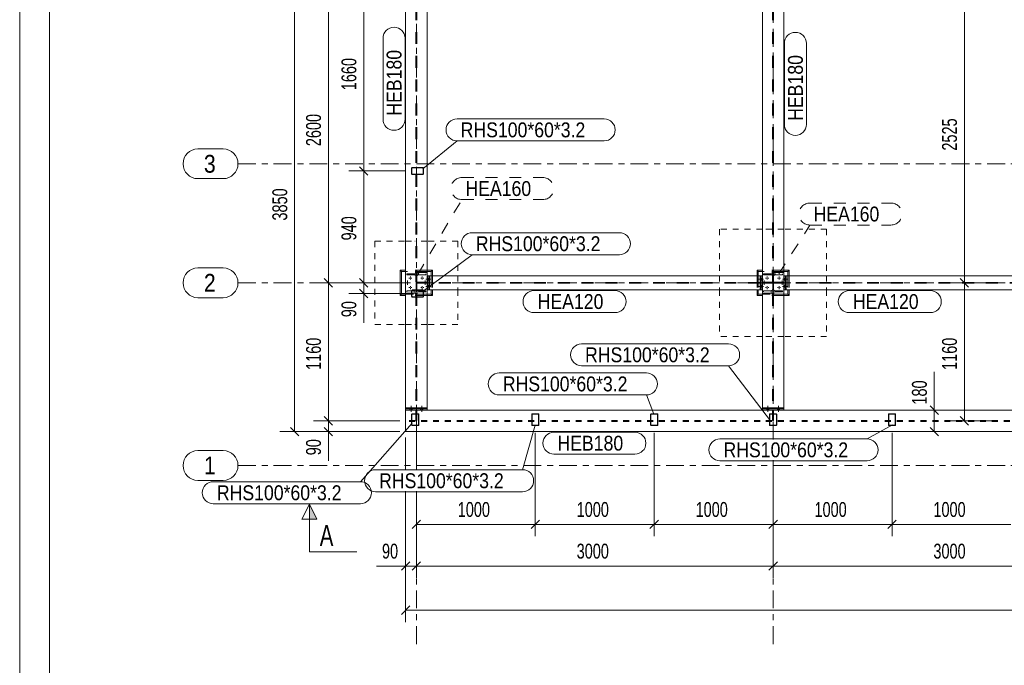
# Model space of a CAD drawing. Header units: millimetres. Extents: x -66 to 775, y -448 to 146.
# Tile 10 of 30: x -66 to 100, y -39 to 69. Entities that reach past the tile are written whole.
import ezdxf

# ---------------------------------------------------------------- set-up
doc = ezdxf.new("R2010")
doc.units = ezdxf.units.MM
for name, pattern in [('XKITLINE00', [0]), ('XKITLINE01', [4, 1, -1, 1, -1]), ('XKITLINE02', [4, 2, -2]), ('XKITLINE03', [6, 3, -1, 1, -1])]:
    doc.linetypes.add(name, pattern=pattern)
for name, color, linetype, lineweight in [('Kóta', 4, 'Continuous', 0), ('List výkresu', 3, 'Continuous', 0), ('Mřížka', 4, 'Continuous', 0), ('Prvek', 2, 'Continuous', 0), ('Značka prvku', 2, 'Continuous', 0), ('Řez', 7, 'Continuous', 0), ('Šroub', 3, 'Continuous', 0)]:
    doc.layers.add(name, color=color, linetype=linetype, lineweight=lineweight)
doc.styles.add('ARIAL', font='arial.ttf')
doc.styles.add('ARIAL_NARROW', font='ARIALN.TTF')

msp = doc.modelspace()

# ---------------------------------------------------------------- hatches: boundary and pattern name
at = {"layer": 'Řez'}
msp.add_hatch(color=6, dxfattribs=at).paths.add_polyline_path([(-16.99, -14.5), (-16.99, -12), (-15.74, -14.5)], flags=17)

# ---------------------------------------------------------------- linework, layer by layer
at = {"layer": 'Kóta', "color": 7, "linetype": 'XKITLINE00', "lineweight": 0}
for p, q in [((-19.47, 0.2), (-19.47, 77.2)), ((-13.8, 25.2), (-13.8, 77.2)), ((-7.85, 44), (-7.85, 77.2)), ((93.16, 25.2), (93.16, 75.7)), ((-0.8, 44), (-10.35, 44)), ((-0.8, 44), (-10.35, 44)), ((-8.56, 44.71), (-7.15, 43.29)), ((-8.56, 44.71), (-7.15, 43.29)), ((-7.85, 25.2), (-7.85, 44)), ((-7, 25.2), (-16.3, 25.2)), ((-7, 25.2), (-16.3, 25.2)), ((-14.51, 25.91), (-13.1, 24.49)), ((-14.51, 25.91), (-13.1, 24.49)), ((-13.8, 2), (-13.8, 25.2)), ((0, 25.2), (-10.35, 25.2)), ((0, 25.2), (-10.35, 25.2)), ((-8.56, 25.91), (-7.15, 24.49)), ((-8.56, 25.91), (-7.15, 24.49)), ((-7.85, 23.4), (-7.85, 25.2)), ((98.3, 25.2), (90.66, 25.2)), ((98.3, 25.2), (90.66, 25.2)), ((92.45, 25.91), (93.87, 24.49)), ((92.45, 25.91), (93.87, 24.49)), ((93.16, 2), (93.16, 25.2)), ((-0.8, 23.4), (-10.35, 23.4)), ((-8.56, 24.11), (-7.15, 22.69)), ((-7.85, 23.4), (-7.85, 18.49)), ((-7.85, 23.4), (-7.85, 18.49)), ((88.1, 3.8), (88.1, 10.23)), ((88.1, 3.8), (88.1, 10.23)), ((97.92, 3.8), (85.6, 3.8)), ((87.39, 4.51), (88.81, 3.09)), ((88.1, 0.2), (88.1, 3.8)), ((-1.8, 2), (-16.3, 2)), ((-1.8, 2), (-16.3, 2)), ((-14.51, 2.71), (-13.1, 1.29)), ((-14.51, 2.71), (-13.1, 1.29)), ((-13.8, 0.2), (-13.8, 2)), ((98.2, 2), (90.66, 2)), ((92.45, 2.71), (93.87, 1.29)), ((-1.8, 0.2), (-21.97, 0.2)), ((-20.17, 0.91), (-18.76, -0.51)), ((-1.8, 0.2), (-16.3, 0.2)), ((-14.51, 0.91), (-13.1, -0.51)), ((-13.8, 0.2), (-13.8, -4.71)), ((-13.8, 0.2), (-13.8, -4.71)), ((1, 1), (1, -6.31)), ((1, 1), (1, -6.31)), ((21, 0), (21, -17.39)), ((21, 0), (21, -17.39)), ((41, 0), (41, -17.39)), ((41, 0), (41, -17.39)), ((61, 1), (61, -1.12)), ((61, 1), (61, -1.12)), ((61, 0), (61, -1.12)), ((61, 0), (61, -1.12)), ((81, 0), (81, -17.39)), ((81, 0), (81, -17.39)), ((97.92, 0.2), (85.6, 0.2)), ((87.39, 0.91), (88.81, -0.51)), ((-0.8, -0.8), (-0.8, -6.31)), ((-0.8, -0.8), (-0.8, -6.31)), ((1, -0.8), (1, -6.31)), ((61, -4.62), (61, -17.39)), ((61, -4.62), (61, -17.39)), ((61, -4.62), (61, -24.39)), ((61, -4.62), (61, -24.39)), ((-0.8, -9.81), (-0.8, -24.39)), ((-0.8, -9.81), (-0.8, -31.8)), ((1, -9.81), (1, -24.39)), ((1, -9.81), (1, -17.39)), ((1, -9.81), (1, -24.39)), ((1.71, -14.68), (0.29, -16.09)), ((21.71, -14.68), (20.29, -16.09)), ((21.71, -14.68), (20.29, -16.09)), ((41.71, -14.68), (40.29, -16.09)), ((41.71, -14.68), (40.29, -16.09)), ((61.71, -14.68), (60.29, -16.09)), ((61.71, -14.68), (60.29, -16.09)), ((81.71, -14.68), (80.29, -16.09)), ((81.71, -14.68), (80.29, -16.09)), ((1, -15.39), (21, -15.39)), ((21, -15.39), (41, -15.39)), ((41, -15.39), (61, -15.39)), ((61, -15.39), (81, -15.39)), ((81, -15.39), (101, -15.39)), ((-0.8, -22.39), (-5.71, -22.39)), ((-0.8, -22.39), (-5.71, -22.39)), ((-0.09, -21.68), (-1.51, -23.09)), ((-0.8, -22.39), (1, -22.39)), ((1.71, -21.68), (0.29, -23.09)), ((1.71, -21.68), (0.29, -23.09)), ((1, -22.39), (61, -22.39)), ((61.71, -21.68), (60.29, -23.09)), ((61.71, -21.68), (60.29, -23.09)), ((61, -22.39), (121, -22.39)), ((-0.09, -29.1), (-1.51, -30.51)), ((-0.8, -29.8), (322.8, -29.8))]:
    msp.add_line(p, q, dxfattribs=at)
at = {"layer": 'Kóta', "color": 3}
for p in [(-7.85, 44), (-7.85, 44), (-13.8, 25.2), (-13.8, 25.2), (-7.85, 25.2), (-7.85, 25.2), (93.16, 25.2), (93.16, 25.2), (-7.85, 23.4), (88.1, 3.8), (-13.8, 2), (-13.8, 2), (93.16, 2), (-19.47, 0.2), (-13.8, 0.2), (88.1, 0.2), (1, -15.39), (21, -15.39), (21, -15.39), (41, -15.39), (41, -15.39), (61, -15.39), (61, -15.39), (81, -15.39), (81, -15.39), (-0.8, -22.39), (1, -22.39), (1, -22.39), (61, -22.39), (61, -22.39), (-0.8, -29.8)]:
    msp.add_point(p, dxfattribs=at)
at = {"layer": 'List výkresu', "color": 7, "linetype": 'XKITLINE00', "lineweight": 0}
for p, q in [((-65.71, 145.58), (-65.71, -448.42)), ((-60.71, 140.58), (-60.71, -443.42))]:
    msp.add_line(p, q, dxfattribs=at)
at = {"layer": 'Mřížka', "color": 1, "linetype": 'XKITLINE03', "lineweight": 0}
for p, q in [((1, -6.31), (1, 107.2)), ((61, -1.12), (61, 107.2)), ((-29, 45.2), (351, 45.2)), ((-29, 25.2), (351, 25.2)), ((61, -35.5), (61, -4.62)), ((-29, -5.5), (193.81, -5.5)), ((1, -35.5), (1, -9.81))]:
    msp.add_line(p, q, dxfattribs=at)
at = {"layer": 'Mřížka', "color": 1, "linetype": 'XKITLINE00', "lineweight": 0}
for p, q in [((-35.73, 47.7), (-31.5, 47.7)), ((-35.73, 42.7), (-31.5, 42.7)), ((-35.73, 27.7), (-31.5, 27.7)), ((-35.73, 22.7), (-31.5, 22.7)), ((-35.73, -3), (-31.5, -3)), ((-35.73, -8), (-31.5, -8))]:
    msp.add_line(p, q, dxfattribs=at)
for centre, start, end in [((-35.73, 45.2), 90, 270), ((-31.5, 45.2), 270, 90), ((-35.73, 25.2), 90, 270), ((-31.5, 25.2), 270, 90), ((-35.73, -5.5), 90, 270), ((-31.5, -5.5), 270, 90)]:
    msp.add_arc(centre, 2.5, start, end, dxfattribs=at)
at = {"layer": 'Prvek', "color": 3, "linetype": 'XKITLINE00', "lineweight": 0}
for p, q in [((-0.8, 4.2), (-0.8, 75.34)), ((2.8, 4.2), (2.8, 75.34)), ((59.2, 75.34), (59.2, 4.2)), ((62.8, 4.2), (62.8, 75.34)), ((0.21, 44.52), (0.2, 44.47)), ((0.2, 43.53), (0.2, 44.47)), ((0.2, 43.53), (0.21, 43.48)), ((0.24, 44.56), (0.21, 44.52)), ((0.21, 43.48), (0.24, 43.44)), ((0.28, 44.59), (0.24, 44.56)), ((0.24, 43.44), (0.28, 43.41)), ((0.26, 44.47), (0.27, 44.5)), ((0.26, 43.53), (0.26, 44.47)), ((0.27, 43.5), (0.26, 43.53)), ((0.27, 44.5), (0.28, 44.52)), ((0.28, 43.48), (0.27, 43.5)), ((0.33, 44.6), (0.28, 44.59)), ((0.28, 44.52), (0.3, 44.53)), ((0.3, 43.47), (0.28, 43.48)), ((0.28, 43.41), (0.33, 43.4)), ((0.3, 44.53), (0.33, 44.54)), ((0.33, 43.46), (0.3, 43.47)), ((0.33, 44.6), (2.07, 44.6)), ((0.33, 44.54), (2.07, 44.54)), ((0.33, 43.46), (2.07, 43.46)), ((0.33, 43.4), (2.07, 43.4)), ((2.12, 44.59), (2.07, 44.6)), ((2.07, 44.54), (2.1, 44.53)), ((2.1, 43.47), (2.07, 43.46)), ((2.07, 43.4), (2.12, 43.41)), ((2.1, 44.53), (2.12, 44.52)), ((2.12, 43.48), (2.1, 43.47)), ((2.16, 44.56), (2.12, 44.59)), ((2.12, 44.52), (2.13, 44.5)), ((2.13, 43.5), (2.12, 43.48)), ((2.12, 43.41), (2.16, 43.44)), ((2.13, 44.5), (2.14, 44.47)), ((2.14, 43.53), (2.13, 43.5)), ((2.14, 43.53), (2.14, 44.47)), ((2.19, 44.52), (2.16, 44.56)), ((2.16, 43.44), (2.19, 43.48)), ((2.2, 44.47), (2.19, 44.52)), ((2.19, 43.48), (2.2, 43.53)), ((2.2, 43.53), (2.2, 44.47)), ((-1.7, 23.08), (-1.7, 27.32)), ((-1.7, 27.32), (-0.8, 27.32)), ((-1.7, 27.32), (-1.5, 27.12)), ((-1.5, 27.12), (-1.5, 23.28)), ((-0.8, 27.12), (-1.5, 27.12)), ((3.7, 27.32), (2.8, 27.32)), ((3.5, 27.12), (2.8, 27.12)), ((3.7, 27.32), (3.5, 27.12)), ((3.5, 27.12), (3.5, 26.4)), ((3.7, 27.32), (3.7, 26.4)), ((58.3, 27.32), (58.3, 26.4)), ((59.2, 27.32), (58.3, 27.32)), ((58.3, 27.32), (58.5, 27.12)), ((58.5, 27.12), (58.5, 26.4)), ((59.2, 27.12), (58.5, 27.12)), ((63.7, 27.32), (62.8, 27.32)), ((63.5, 27.12), (62.8, 27.12)), ((63.7, 27.32), (63.5, 27.12)), ((63.5, 27.12), (63.5, 26.4)), ((63.7, 27.32), (63.7, 26.4)), ((2.8, 26.4), (3, 26.4)), ((3, 26.4), (3.2, 26.4)), ((3, 26.4), (3, 24)), ((3.2, 26.4), (3.2, 24)), ((3.2, 26.4), (58.8, 26.4)), ((58.8, 26.4), (58.8, 24)), ((58.8, 26.4), (59, 26.4)), ((59, 26.4), (59, 24)), ((59, 26.4), (59.2, 26.4)), ((62.8, 26.4), (63, 26.4)), ((63, 26.4), (63.2, 26.4)), ((63, 26.4), (63, 24)), ((63.2, 26.4), (63.2, 24)), ((63.2, 26.4), (118.8, 26.4)), ((-1.5, 23.28), (-1.7, 23.08)), ((-0.8, 23.28), (-1.5, 23.28)), ((0.21, 23.92), (0.2, 23.87)), ((0.2, 22.93), (0.2, 23.87)), ((0.24, 23.96), (0.21, 23.92)), ((0.28, 23.99), (0.24, 23.96)), ((0.26, 23.87), (0.27, 23.9)), ((0.26, 22.93), (0.26, 23.87)), ((0.27, 23.9), (0.28, 23.92)), ((0.33, 24), (0.28, 23.99)), ((0.28, 23.92), (0.3, 23.93)), ((0.3, 23.93), (0.33, 23.94)), ((0.33, 24), (2.07, 24)), ((0.33, 23.94), (2.07, 23.94)), ((2.12, 23.99), (2.07, 24)), ((2.07, 23.94), (2.1, 23.93)), ((2.1, 23.93), (2.12, 23.92)), ((2.16, 23.96), (2.12, 23.99)), ((2.12, 23.92), (2.13, 23.9)), ((2.13, 23.9), (2.14, 23.87)), ((2.14, 22.93), (2.14, 23.87)), ((2.19, 23.92), (2.16, 23.96)), ((2.2, 23.87), (2.19, 23.92)), ((2.2, 22.93), (2.2, 23.87)), ((2.8, 24), (3, 24)), ((3.5, 23.28), (2.8, 23.28)), ((3, 24), (3.2, 24)), ((3.2, 24), (58.8, 24)), ((3.5, 24), (3.5, 23.28)), ((3.5, 23.28), (3.7, 23.08)), ((3.7, 24), (3.7, 23.08)), ((58.3, 24), (58.3, 23.08)), ((58.3, 23.08), (58.5, 23.28)), ((58.5, 24), (58.5, 23.28)), ((58.5, 23.28), (59.2, 23.28)), ((58.8, 24), (59, 24)), ((59, 24), (59.2, 24)), ((62.8, 24), (63, 24)), ((63.5, 23.28), (62.8, 23.28)), ((63, 24), (63.2, 24)), ((63.2, 24), (118.8, 24)), ((63.5, 24), (63.5, 23.28)), ((63.5, 23.28), (63.7, 23.08)), ((63.7, 24), (63.7, 23.08)), ((-1.7, 23.08), (-0.8, 23.08)), ((0.2, 22.93), (0.21, 22.88)), ((0.21, 22.88), (0.24, 22.84)), ((0.24, 22.84), (0.28, 22.81)), ((0.27, 22.9), (0.26, 22.93)), ((0.28, 22.88), (0.27, 22.9)), ((0.3, 22.87), (0.28, 22.88)), ((0.28, 22.81), (0.33, 22.8)), ((0.33, 22.86), (0.3, 22.87)), ((0.33, 22.86), (2.07, 22.86)), ((0.33, 22.8), (2.07, 22.8)), ((2.1, 22.87), (2.07, 22.86)), ((2.07, 22.8), (2.12, 22.81)), ((2.12, 22.88), (2.1, 22.87)), ((2.13, 22.9), (2.12, 22.88)), ((2.12, 22.81), (2.16, 22.84)), ((2.14, 22.93), (2.13, 22.9)), ((2.16, 22.84), (2.19, 22.88)), ((2.19, 22.88), (2.2, 22.93)), ((3.7, 23.08), (2.8, 23.08)), ((59.2, 23.08), (58.3, 23.08)), ((63.7, 23.08), (62.8, 23.08)), ((-0.8, 4.2), (2.8, 4.2)), ((-0.8, 4.2), (-0.8, 4)), ((2.8, 4), (-0.8, 4)), ((-0.8, 4), (-0.8, 3.8)), ((2.8, 4), (-0.8, 4)), ((-0.8, 3.8), (-0.8, 0.2)), ((-0.8, 3.8), (166.8, 3.8)), ((2.8, 4.2), (2.8, 4)), ((2.8, 4), (2.8, 3.8)), ((59.2, 4.2), (62.8, 4.2)), ((59.2, 4.2), (59.2, 4)), ((62.8, 4), (59.2, 4)), ((62.8, 4), (59.2, 4)), ((59.2, 4), (59.2, 3.8)), ((62.8, 4.2), (62.8, 4)), ((62.8, 4), (62.8, 3.8)), ((0.21, 3.12), (0.2, 3.07)), ((0.2, 1.33), (0.2, 3.07)), ((0.24, 3.16), (0.21, 3.12)), ((0.28, 3.19), (0.24, 3.16)), ((0.26, 3.07), (0.27, 3.1)), ((0.26, 1.33), (0.26, 3.07)), ((0.27, 3.1), (0.28, 3.12)), ((0.33, 3.2), (0.28, 3.19)), ((0.28, 3.12), (0.3, 3.13)), ((0.3, 3.13), (0.33, 3.14)), ((0.33, 3.2), (1.27, 3.2)), ((0.33, 3.14), (1.27, 3.14)), ((1.32, 3.19), (1.27, 3.2)), ((1.27, 3.14), (1.3, 3.13)), ((1.3, 3.13), (1.32, 3.12)), ((1.36, 3.16), (1.32, 3.19)), ((1.32, 3.12), (1.33, 3.1)), ((1.33, 3.1), (1.34, 3.07)), ((1.34, 1.33), (1.34, 3.07)), ((1.39, 3.12), (1.36, 3.16)), ((1.4, 3.07), (1.39, 3.12)), ((1.4, 1.33), (1.4, 3.07)), ((20.41, 3.12), (20.4, 3.07)), ((20.4, 1.33), (20.4, 3.07)), ((20.44, 3.16), (20.41, 3.12)), ((20.48, 3.19), (20.44, 3.16)), ((20.46, 3.07), (20.47, 3.1)), ((20.46, 1.33), (20.46, 3.07)), ((20.47, 3.1), (20.48, 3.12)), ((20.53, 3.2), (20.48, 3.19)), ((20.48, 3.12), (20.5, 3.13)), ((20.5, 3.13), (20.53, 3.14)), ((20.53, 3.2), (21.47, 3.2)), ((20.53, 3.14), (21.47, 3.14)), ((21.52, 3.19), (21.47, 3.2)), ((21.47, 3.14), (21.5, 3.13)), ((21.5, 3.13), (21.52, 3.12)), ((21.56, 3.16), (21.52, 3.19)), ((21.52, 3.12), (21.53, 3.1)), ((21.53, 3.1), (21.54, 3.07)), ((21.54, 1.33), (21.54, 3.07)), ((21.59, 3.12), (21.56, 3.16)), ((21.6, 3.07), (21.59, 3.12)), ((21.6, 1.33), (21.6, 3.07)), ((40.41, 3.12), (40.4, 3.07)), ((40.4, 1.33), (40.4, 3.07)), ((40.44, 3.16), (40.41, 3.12)), ((40.48, 3.19), (40.44, 3.16)), ((40.46, 3.07), (40.47, 3.1)), ((40.46, 1.33), (40.46, 3.07)), ((40.47, 3.1), (40.48, 3.12)), ((40.53, 3.2), (40.48, 3.19)), ((40.48, 3.12), (40.5, 3.13)), ((40.5, 3.13), (40.53, 3.14)), ((40.53, 3.2), (41.47, 3.2)), ((40.53, 3.14), (41.47, 3.14)), ((41.52, 3.19), (41.47, 3.2)), ((41.47, 3.14), (41.5, 3.13)), ((41.5, 3.13), (41.52, 3.12)), ((41.56, 3.16), (41.52, 3.19)), ((41.52, 3.12), (41.53, 3.1)), ((41.53, 3.1), (41.54, 3.07)), ((41.54, 1.33), (41.54, 3.07)), ((41.59, 3.12), (41.56, 3.16)), ((41.6, 3.07), (41.59, 3.12)), ((41.6, 1.33), (41.6, 3.07)), ((60.41, 3.12), (60.4, 3.07)), ((60.4, 1.33), (60.4, 3.07)), ((60.44, 3.16), (60.41, 3.12)), ((60.48, 3.19), (60.44, 3.16)), ((60.46, 3.07), (60.47, 3.1)), ((60.46, 1.33), (60.46, 3.07)), ((60.47, 3.1), (60.48, 3.12)), ((60.53, 3.2), (60.48, 3.19)), ((60.48, 3.12), (60.5, 3.13)), ((60.5, 3.13), (60.53, 3.14)), ((60.53, 3.2), (61.47, 3.2)), ((60.53, 3.14), (61.47, 3.14)), ((61.52, 3.19), (61.47, 3.2)), ((61.47, 3.14), (61.5, 3.13)), ((61.5, 3.13), (61.52, 3.12)), ((61.56, 3.16), (61.52, 3.19)), ((61.52, 3.12), (61.53, 3.1)), ((61.53, 3.1), (61.54, 3.07)), ((61.54, 1.33), (61.54, 3.07)), ((61.59, 3.12), (61.56, 3.16)), ((61.6, 3.07), (61.59, 3.12)), ((61.6, 1.33), (61.6, 3.07)), ((80.41, 3.12), (80.4, 3.07)), ((80.4, 1.33), (80.4, 3.07)), ((80.44, 3.16), (80.41, 3.12)), ((80.48, 3.19), (80.44, 3.16)), ((80.46, 3.07), (80.47, 3.1)), ((80.46, 1.33), (80.46, 3.07)), ((80.47, 3.1), (80.48, 3.12)), ((80.53, 3.2), (80.48, 3.19)), ((80.48, 3.12), (80.5, 3.13)), ((80.5, 3.13), (80.53, 3.14)), ((80.53, 3.2), (81.47, 3.2)), ((80.53, 3.14), (81.47, 3.14)), ((81.52, 3.19), (81.47, 3.2)), ((81.47, 3.14), (81.5, 3.13)), ((81.5, 3.13), (81.52, 3.12)), ((81.56, 3.16), (81.52, 3.19)), ((81.52, 3.12), (81.53, 3.1)), ((81.53, 3.1), (81.54, 3.07)), ((81.54, 1.33), (81.54, 3.07)), ((81.59, 3.12), (81.56, 3.16)), ((81.6, 3.07), (81.59, 3.12)), ((81.6, 1.33), (81.6, 3.07)), ((-0.8, 0.2), (166.8, 0.2)), ((0.2, 1.33), (0.21, 1.28)), ((0.21, 1.28), (0.24, 1.24)), ((0.24, 1.24), (0.28, 1.21)), ((0.27, 1.3), (0.26, 1.33)), ((0.28, 1.28), (0.27, 1.3)), ((0.3, 1.27), (0.28, 1.28)), ((0.28, 1.21), (0.33, 1.2)), ((0.33, 1.26), (0.3, 1.27)), ((0.33, 1.26), (1.27, 1.26)), ((0.33, 1.2), (1.27, 1.2)), ((1.3, 1.27), (1.27, 1.26)), ((1.27, 1.2), (1.32, 1.21)), ((1.32, 1.28), (1.3, 1.27)), ((1.33, 1.3), (1.32, 1.28)), ((1.32, 1.21), (1.36, 1.24)), ((1.34, 1.33), (1.33, 1.3)), ((1.36, 1.24), (1.39, 1.28)), ((1.39, 1.28), (1.4, 1.33)), ((20.4, 1.33), (20.41, 1.28)), ((20.41, 1.28), (20.44, 1.24)), ((20.44, 1.24), (20.48, 1.21)), ((20.47, 1.3), (20.46, 1.33)), ((20.48, 1.28), (20.47, 1.3)), ((20.5, 1.27), (20.48, 1.28)), ((20.48, 1.21), (20.53, 1.2)), ((20.53, 1.26), (20.5, 1.27)), ((20.53, 1.26), (21.47, 1.26)), ((20.53, 1.2), (21.47, 1.2)), ((21.5, 1.27), (21.47, 1.26)), ((21.47, 1.2), (21.52, 1.21)), ((21.52, 1.28), (21.5, 1.27)), ((21.53, 1.3), (21.52, 1.28)), ((21.52, 1.21), (21.56, 1.24)), ((21.54, 1.33), (21.53, 1.3)), ((21.56, 1.24), (21.59, 1.28)), ((21.59, 1.28), (21.6, 1.33)), ((40.4, 1.33), (40.41, 1.28)), ((40.41, 1.28), (40.44, 1.24)), ((40.44, 1.24), (40.48, 1.21)), ((40.47, 1.3), (40.46, 1.33)), ((40.48, 1.28), (40.47, 1.3)), ((40.5, 1.27), (40.48, 1.28)), ((40.48, 1.21), (40.53, 1.2)), ((40.53, 1.26), (40.5, 1.27)), ((40.53, 1.26), (41.47, 1.26)), ((40.53, 1.2), (41.47, 1.2)), ((41.5, 1.27), (41.47, 1.26)), ((41.47, 1.2), (41.52, 1.21)), ((41.52, 1.28), (41.5, 1.27)), ((41.53, 1.3), (41.52, 1.28)), ((41.52, 1.21), (41.56, 1.24)), ((41.54, 1.33), (41.53, 1.3)), ((41.56, 1.24), (41.59, 1.28)), ((41.59, 1.28), (41.6, 1.33)), ((60.4, 1.33), (60.41, 1.28)), ((60.41, 1.28), (60.44, 1.24)), ((60.44, 1.24), (60.48, 1.21)), ((60.47, 1.3), (60.46, 1.33)), ((60.48, 1.28), (60.47, 1.3)), ((60.5, 1.27), (60.48, 1.28)), ((60.48, 1.21), (60.53, 1.2)), ((60.53, 1.26), (60.5, 1.27)), ((60.53, 1.26), (61.47, 1.26)), ((60.53, 1.2), (61.47, 1.2)), ((61.5, 1.27), (61.47, 1.26)), ((61.47, 1.2), (61.52, 1.21)), ((61.52, 1.28), (61.5, 1.27)), ((61.53, 1.3), (61.52, 1.28)), ((61.52, 1.21), (61.56, 1.24)), ((61.54, 1.33), (61.53, 1.3)), ((61.56, 1.24), (61.59, 1.28)), ((61.59, 1.28), (61.6, 1.33)), ((80.4, 1.33), (80.41, 1.28)), ((80.41, 1.28), (80.44, 1.24)), ((80.44, 1.24), (80.48, 1.21)), ((80.47, 1.3), (80.46, 1.33)), ((80.48, 1.28), (80.47, 1.3)), ((80.5, 1.27), (80.48, 1.28)), ((80.48, 1.21), (80.53, 1.2)), ((80.53, 1.26), (80.5, 1.27)), ((80.53, 1.26), (81.47, 1.26)), ((80.53, 1.2), (81.47, 1.2)), ((81.5, 1.27), (81.47, 1.26)), ((81.47, 1.2), (81.52, 1.21)), ((81.52, 1.28), (81.5, 1.27)), ((81.53, 1.3), (81.52, 1.28)), ((81.52, 1.21), (81.56, 1.24)), ((81.54, 1.33), (81.53, 1.3)), ((81.56, 1.24), (81.59, 1.28)), ((81.59, 1.28), (81.6, 1.33))]:
    msp.add_line(p, q, dxfattribs=at)
at = {"layer": 'Prvek', "color": 7, "linetype": 'XKITLINE02', "lineweight": 0}
for p, q in [((0.92, 75.34), (0.92, 4.2)), ((1.08, 75.34), (1.08, 4.2)), ((60.91, 75.34), (60.91, 4.2)), ((61.09, 75.34), (61.09, 4.2)), ((0.2, 44.47), (0.21, 44.52)), ((0.2, 43.53), (0.2, 44.47)), ((0.21, 43.48), (0.2, 43.53)), ((0.21, 44.52), (0.24, 44.56)), ((0.24, 43.44), (0.21, 43.48)), ((0.24, 44.56), (0.28, 44.59)), ((0.28, 43.41), (0.24, 43.44)), ((0.27, 44.5), (0.26, 44.47)), ((0.26, 43.53), (0.26, 44.47)), ((0.26, 43.53), (0.27, 43.5)), ((0.28, 44.52), (0.27, 44.5)), ((0.27, 43.5), (0.28, 43.48)), ((0.28, 44.59), (0.33, 44.6)), ((0.3, 44.53), (0.28, 44.52)), ((0.28, 43.48), (0.3, 43.47)), ((0.33, 43.4), (0.28, 43.41)), ((0.33, 44.54), (0.3, 44.53)), ((0.3, 43.47), (0.33, 43.46)), ((0.33, 44.6), (2.07, 44.6)), ((0.33, 44.54), (2.07, 44.54)), ((0.33, 43.46), (2.07, 43.46)), ((0.33, 43.4), (2.07, 43.4)), ((2.07, 44.6), (2.12, 44.59)), ((2.1, 44.53), (2.07, 44.54)), ((2.07, 43.46), (2.1, 43.47)), ((2.12, 43.41), (2.07, 43.4)), ((2.12, 44.52), (2.1, 44.53)), ((2.1, 43.47), (2.12, 43.48)), ((2.12, 44.59), (2.16, 44.56)), ((2.13, 44.5), (2.12, 44.52)), ((2.12, 43.48), (2.13, 43.5)), ((2.16, 43.44), (2.12, 43.41)), ((2.14, 44.47), (2.13, 44.5)), ((2.13, 43.5), (2.14, 43.53)), ((2.14, 43.53), (2.14, 44.47)), ((2.16, 44.56), (2.19, 44.52)), ((2.19, 43.48), (2.16, 43.44)), ((2.19, 44.52), (2.2, 44.47)), ((2.2, 43.53), (2.19, 43.48)), ((2.2, 43.53), (2.2, 44.47)), ((3.5, 27.12), (-1.5, 27.12)), ((-1.5, 27.12), (-1.5, 23.28)), ((2.8, 27.32), (-0.8, 27.32)), ((2.8, 27.12), (-0.8, 27.12)), ((2.8, 26.92), (-0.8, 26.92)), ((-0.8, 26.92), (-0.8, 23.48)), ((-0.6, 26.54), (-0.6, 26.72)), ((-0.6, 26.72), (2.6, 26.72)), ((0.64, 26.54), (-0.6, 26.54)), ((0.64, 26.54), (0.75, 26.52)), ((1.25, 26.52), (1.36, 26.54)), ((2.6, 26.54), (1.36, 26.54)), ((2.6, 26.72), (2.6, 26.54)), ((2.8, 23.48), (2.8, 26.92)), ((3.5, 27.12), (3.5, 23.28)), ((63.5, 27.12), (58.5, 27.12)), ((58.5, 27.12), (58.5, 23.28)), ((62.8, 27.32), (59.2, 27.32)), ((62.8, 27.12), (59.2, 27.12)), ((62.8, 26.92), (59.2, 26.92)), ((59.2, 26.92), (59.2, 23.48)), ((59.4, 26.54), (59.4, 26.72)), ((59.4, 26.72), (62.6, 26.72)), ((60.64, 26.54), (59.4, 26.54)), ((60.64, 26.54), (60.75, 26.52)), ((61.25, 26.52), (61.36, 26.54)), ((62.6, 26.54), (61.36, 26.54)), ((62.6, 26.72), (62.6, 26.54)), ((62.8, 23.48), (62.8, 26.92)), ((63.5, 27.12), (63.5, 23.28)), ((0.92, 26.35), (0.94, 26.24)), ((0.94, 26.24), (0.94, 24.16)), ((1.06, 26.24), (1.08, 26.35)), ((1.06, 26.24), (1.06, 24.16)), ((2.8, 25.28), (1.09, 25.28)), ((1.09, 25.28), (1.09, 25.12)), ((1.09, 25.12), (2.8, 25.12)), ((2.8, 26.4), (2.8, 24)), ((2.8, 25.12), (2.8, 25.28)), ((3, 26.4), (3, 24)), ((3.2, 26.4), (3.2, 24)), ((58.8, 25.25), (3.2, 25.25)), ((58.8, 25.15), (3.2, 25.15)), ((3.5, 26.4), (3.5, 24)), ((3.7, 26.4), (3.7, 24)), ((58.3, 26.4), (58.3, 24)), ((58.5, 26.4), (58.5, 24)), ((58.8, 26.4), (58.8, 24)), ((59, 26.4), (59, 24)), ((59.2, 26.4), (59.2, 24)), ((60.91, 25.28), (59.2, 25.28)), ((59.2, 25.28), (59.2, 25.12)), ((59.2, 25.12), (60.91, 25.12)), ((60.91, 25.12), (60.91, 25.28)), ((60.92, 26.35), (60.94, 26.24)), ((60.94, 26.24), (60.94, 24.16)), ((61.06, 26.24), (61.08, 26.35)), ((61.06, 26.24), (61.06, 24.16)), ((62.8, 25.28), (61.09, 25.28)), ((61.09, 25.28), (61.09, 25.12)), ((61.09, 25.12), (62.8, 25.12)), ((62.8, 26.4), (62.8, 24)), ((62.8, 25.12), (62.8, 25.28)), ((63, 26.4), (63, 24)), ((63.2, 26.4), (63.2, 24)), ((118.8, 25.25), (63.2, 25.25)), ((118.8, 25.15), (63.2, 25.15)), ((63.5, 26.4), (63.5, 24)), ((63.7, 26.4), (63.7, 24)), ((-1.5, 23.28), (3.5, 23.28)), ((-0.8, 23.48), (2.8, 23.48)), ((2.8, 23.28), (-0.8, 23.28)), ((-0.6, 23.68), (-0.6, 23.86)), ((-0.6, 23.86), (0.64, 23.86)), ((2.6, 23.68), (-0.6, 23.68)), ((0.2, 23.87), (0.21, 23.92)), ((0.2, 22.93), (0.2, 23.87)), ((0.21, 23.92), (0.24, 23.96)), ((0.24, 23.96), (0.28, 23.99)), ((0.27, 23.9), (0.26, 23.87)), ((0.26, 22.93), (0.26, 23.87)), ((0.28, 23.92), (0.27, 23.9)), ((0.28, 23.99), (0.33, 24)), ((0.3, 23.93), (0.28, 23.92)), ((0.33, 23.94), (0.3, 23.93)), ((0.33, 24), (2.07, 24)), ((0.33, 23.94), (2.07, 23.94)), ((0.75, 23.88), (0.64, 23.86)), ((0.94, 24.16), (0.92, 24.05)), ((1.08, 24.05), (1.06, 24.16)), ((1.36, 23.86), (1.25, 23.88)), ((1.36, 23.86), (2.6, 23.86)), ((2.07, 24), (2.12, 23.99)), ((2.1, 23.93), (2.07, 23.94)), ((2.12, 23.92), (2.1, 23.93)), ((2.12, 23.99), (2.16, 23.96)), ((2.13, 23.9), (2.12, 23.92)), ((2.14, 23.87), (2.13, 23.9)), ((2.14, 22.93), (2.14, 23.87)), ((2.16, 23.96), (2.19, 23.92)), ((2.19, 23.92), (2.2, 23.87)), ((2.2, 22.93), (2.2, 23.87)), ((2.6, 23.86), (2.6, 23.68)), ((58.5, 23.28), (63.5, 23.28)), ((59.2, 23.48), (62.8, 23.48)), ((62.8, 23.28), (59.2, 23.28)), ((59.4, 23.68), (59.4, 23.86)), ((59.4, 23.86), (60.64, 23.86)), ((62.6, 23.68), (59.4, 23.68)), ((60.75, 23.88), (60.64, 23.86)), ((60.94, 24.16), (60.92, 24.05)), ((61.08, 24.05), (61.06, 24.16)), ((61.36, 23.86), (61.25, 23.88)), ((61.36, 23.86), (62.6, 23.86)), ((62.6, 23.86), (62.6, 23.68)), ((2.8, 23.08), (-0.8, 23.08)), ((0.21, 22.88), (0.2, 22.93)), ((0.24, 22.84), (0.21, 22.88)), ((0.28, 22.81), (0.24, 22.84)), ((0.26, 22.93), (0.27, 22.9)), ((0.27, 22.9), (0.28, 22.88)), ((0.28, 22.88), (0.3, 22.87)), ((0.33, 22.8), (0.28, 22.81)), ((0.3, 22.87), (0.33, 22.86)), ((0.33, 22.86), (2.07, 22.86)), ((0.33, 22.8), (2.07, 22.8)), ((2.07, 22.86), (2.1, 22.87)), ((2.12, 22.81), (2.07, 22.8)), ((2.1, 22.87), (2.12, 22.88)), ((2.12, 22.88), (2.13, 22.9)), ((2.16, 22.84), (2.12, 22.81)), ((2.13, 22.9), (2.14, 22.93)), ((2.19, 22.88), (2.16, 22.84)), ((2.2, 22.93), (2.19, 22.88)), ((62.8, 23.08), (59.2, 23.08)), ((2.8, 4.2), (-0.8, 4.2)), ((2.8, 3.8), (-0.8, 3.8)), ((1.08, 3.8), (0.92, 3.8)), ((0.92, 3.8), (0.92, 2.08)), ((1.08, 2.08), (1.08, 3.8)), ((62.8, 4.2), (59.2, 4.2)), ((62.8, 3.8), (59.2, 3.8)), ((61.08, 3.8), (60.92, 3.8)), ((60.92, 3.8), (60.92, 2.08)), ((61.08, 2.08), (61.08, 3.8)), ((0.2, 3.07), (0.21, 3.12)), ((0.2, 1.33), (0.2, 3.07)), ((0.21, 3.12), (0.24, 3.16)), ((0.24, 3.16), (0.28, 3.19)), ((0.27, 3.1), (0.26, 3.07)), ((0.26, 1.33), (0.26, 3.07)), ((0.28, 3.12), (0.27, 3.1)), ((0.28, 3.19), (0.33, 3.2)), ((0.3, 3.13), (0.28, 3.12)), ((0.33, 3.14), (0.3, 3.13)), ((0.33, 3.2), (1.27, 3.2)), ((0.33, 3.14), (1.27, 3.14)), ((0.92, 2.08), (1.08, 2.08)), ((1.27, 3.2), (1.32, 3.19)), ((1.3, 3.13), (1.27, 3.14)), ((1.32, 3.12), (1.3, 3.13)), ((1.32, 3.19), (1.36, 3.16)), ((1.33, 3.1), (1.32, 3.12)), ((1.34, 3.07), (1.33, 3.1)), ((1.34, 1.33), (1.34, 3.07)), ((1.36, 3.16), (1.39, 3.12)), ((1.39, 3.12), (1.4, 3.07)), ((1.4, 1.33), (1.4, 3.07)), ((20.4, 3.07), (20.41, 3.12)), ((20.4, 1.33), (20.4, 3.07)), ((20.41, 3.12), (20.44, 3.16)), ((20.44, 3.16), (20.48, 3.19)), ((20.47, 3.1), (20.46, 3.07)), ((20.46, 1.33), (20.46, 3.07)), ((20.48, 3.12), (20.47, 3.1)), ((20.48, 3.19), (20.53, 3.2)), ((20.5, 3.13), (20.48, 3.12)), ((20.53, 3.14), (20.5, 3.13)), ((20.53, 3.2), (21.47, 3.2)), ((20.53, 3.14), (21.47, 3.14)), ((21.47, 3.2), (21.52, 3.19)), ((21.5, 3.13), (21.47, 3.14)), ((21.52, 3.12), (21.5, 3.13)), ((21.52, 3.19), (21.56, 3.16)), ((21.53, 3.1), (21.52, 3.12)), ((21.54, 3.07), (21.53, 3.1)), ((21.54, 1.33), (21.54, 3.07)), ((21.56, 3.16), (21.59, 3.12)), ((21.59, 3.12), (21.6, 3.07)), ((21.6, 1.33), (21.6, 3.07)), ((40.4, 3.07), (40.41, 3.12)), ((40.4, 1.33), (40.4, 3.07)), ((40.41, 3.12), (40.44, 3.16)), ((40.44, 3.16), (40.48, 3.19)), ((40.47, 3.1), (40.46, 3.07)), ((40.46, 1.33), (40.46, 3.07)), ((40.48, 3.12), (40.47, 3.1)), ((40.48, 3.19), (40.53, 3.2)), ((40.5, 3.13), (40.48, 3.12)), ((40.53, 3.14), (40.5, 3.13)), ((40.53, 3.2), (41.47, 3.2)), ((40.53, 3.14), (41.47, 3.14)), ((41.47, 3.2), (41.52, 3.19)), ((41.5, 3.13), (41.47, 3.14)), ((41.52, 3.12), (41.5, 3.13)), ((41.52, 3.19), (41.56, 3.16)), ((41.53, 3.1), (41.52, 3.12)), ((41.54, 3.07), (41.53, 3.1)), ((41.54, 1.33), (41.54, 3.07)), ((41.56, 3.16), (41.59, 3.12)), ((41.59, 3.12), (41.6, 3.07)), ((41.6, 1.33), (41.6, 3.07)), ((60.4, 3.07), (60.41, 3.12)), ((60.4, 1.33), (60.4, 3.07)), ((60.41, 3.12), (60.44, 3.16)), ((60.44, 3.16), (60.48, 3.19)), ((60.47, 3.1), (60.46, 3.07)), ((60.46, 1.33), (60.46, 3.07)), ((60.48, 3.12), (60.47, 3.1)), ((60.48, 3.19), (60.53, 3.2)), ((60.5, 3.13), (60.48, 3.12)), ((60.53, 3.14), (60.5, 3.13)), ((60.53, 3.2), (61.47, 3.2)), ((60.53, 3.14), (61.47, 3.14)), ((60.92, 2.08), (61.08, 2.08)), ((61.47, 3.2), (61.52, 3.19)), ((61.5, 3.13), (61.47, 3.14)), ((61.52, 3.12), (61.5, 3.13)), ((61.52, 3.19), (61.56, 3.16)), ((61.53, 3.1), (61.52, 3.12)), ((61.54, 3.07), (61.53, 3.1)), ((61.54, 1.33), (61.54, 3.07)), ((61.56, 3.16), (61.59, 3.12)), ((61.59, 3.12), (61.6, 3.07)), ((61.6, 1.33), (61.6, 3.07)), ((80.4, 3.07), (80.41, 3.12)), ((80.4, 1.33), (80.4, 3.07)), ((80.41, 3.12), (80.44, 3.16)), ((80.44, 3.16), (80.48, 3.19)), ((80.47, 3.1), (80.46, 3.07)), ((80.46, 1.33), (80.46, 3.07)), ((80.48, 3.12), (80.47, 3.1)), ((80.48, 3.19), (80.53, 3.2)), ((80.5, 3.13), (80.48, 3.12)), ((80.53, 3.14), (80.5, 3.13)), ((80.53, 3.2), (81.47, 3.2)), ((80.53, 3.14), (81.47, 3.14)), ((81.47, 3.2), (81.52, 3.19)), ((81.5, 3.13), (81.47, 3.14)), ((81.52, 3.12), (81.5, 3.13)), ((81.52, 3.19), (81.56, 3.16)), ((81.53, 3.1), (81.52, 3.12)), ((81.54, 3.07), (81.53, 3.1)), ((81.54, 1.33), (81.54, 3.07)), ((81.56, 3.16), (81.59, 3.12)), ((81.59, 3.12), (81.6, 3.07)), ((81.6, 1.33), (81.6, 3.07)), ((0.21, 1.28), (0.2, 1.33)), ((0.24, 1.24), (0.21, 1.28)), ((0.28, 1.21), (0.24, 1.24)), ((0.26, 1.33), (0.27, 1.3)), ((0.27, 1.3), (0.28, 1.28)), ((0.28, 1.28), (0.3, 1.27)), ((0.33, 1.2), (0.28, 1.21)), ((0.3, 1.27), (0.33, 1.26)), ((0.33, 1.26), (1.27, 1.26)), ((0.33, 1.2), (1.27, 1.2)), ((1.27, 1.26), (1.3, 1.27)), ((1.32, 1.21), (1.27, 1.2)), ((1.3, 1.27), (1.32, 1.28)), ((1.32, 1.28), (1.33, 1.3)), ((1.36, 1.24), (1.32, 1.21)), ((1.33, 1.3), (1.34, 1.33)), ((1.39, 1.28), (1.36, 1.24)), ((1.4, 1.33), (1.39, 1.28)), ((20.41, 1.28), (20.4, 1.33)), ((20.44, 1.24), (20.41, 1.28)), ((20.48, 1.21), (20.44, 1.24)), ((20.46, 1.33), (20.47, 1.3)), ((20.47, 1.3), (20.48, 1.28)), ((20.48, 1.28), (20.5, 1.27)), ((20.53, 1.2), (20.48, 1.21)), ((20.5, 1.27), (20.53, 1.26)), ((20.53, 1.26), (21.47, 1.26)), ((20.53, 1.2), (21.47, 1.2)), ((21.47, 1.26), (21.5, 1.27)), ((21.52, 1.21), (21.47, 1.2)), ((21.5, 1.27), (21.52, 1.28)), ((21.52, 1.28), (21.53, 1.3)), ((21.56, 1.24), (21.52, 1.21)), ((21.53, 1.3), (21.54, 1.33)), ((21.59, 1.28), (21.56, 1.24)), ((21.6, 1.33), (21.59, 1.28)), ((40.41, 1.28), (40.4, 1.33)), ((40.44, 1.24), (40.41, 1.28)), ((40.48, 1.21), (40.44, 1.24)), ((40.46, 1.33), (40.47, 1.3)), ((40.47, 1.3), (40.48, 1.28)), ((40.48, 1.28), (40.5, 1.27)), ((40.53, 1.2), (40.48, 1.21)), ((40.5, 1.27), (40.53, 1.26)), ((40.53, 1.26), (41.47, 1.26)), ((40.53, 1.2), (41.47, 1.2)), ((41.47, 1.26), (41.5, 1.27)), ((41.52, 1.21), (41.47, 1.2)), ((41.5, 1.27), (41.52, 1.28)), ((41.52, 1.28), (41.53, 1.3)), ((41.56, 1.24), (41.52, 1.21)), ((41.53, 1.3), (41.54, 1.33)), ((41.59, 1.28), (41.56, 1.24)), ((41.6, 1.33), (41.59, 1.28)), ((60.41, 1.28), (60.4, 1.33)), ((60.44, 1.24), (60.41, 1.28)), ((60.48, 1.21), (60.44, 1.24)), ((60.46, 1.33), (60.47, 1.3)), ((60.47, 1.3), (60.48, 1.28)), ((60.48, 1.28), (60.5, 1.27)), ((60.53, 1.2), (60.48, 1.21)), ((60.5, 1.27), (60.53, 1.26)), ((60.53, 1.26), (61.47, 1.26)), ((60.53, 1.2), (61.47, 1.2)), ((61.47, 1.26), (61.5, 1.27)), ((61.52, 1.21), (61.47, 1.2)), ((61.5, 1.27), (61.52, 1.28)), ((61.52, 1.28), (61.53, 1.3)), ((61.56, 1.24), (61.52, 1.21)), ((61.53, 1.3), (61.54, 1.33)), ((61.59, 1.28), (61.56, 1.24)), ((61.6, 1.33), (61.59, 1.28)), ((80.41, 1.28), (80.4, 1.33)), ((80.44, 1.24), (80.41, 1.28)), ((80.48, 1.21), (80.44, 1.24)), ((80.46, 1.33), (80.47, 1.3)), ((80.47, 1.3), (80.48, 1.28)), ((80.48, 1.28), (80.5, 1.27)), ((80.53, 1.2), (80.48, 1.21)), ((80.5, 1.27), (80.53, 1.26)), ((80.53, 1.26), (81.47, 1.26)), ((80.53, 1.2), (81.47, 1.2)), ((81.47, 1.26), (81.5, 1.27)), ((81.52, 1.21), (81.47, 1.2)), ((81.5, 1.27), (81.52, 1.28)), ((81.52, 1.28), (81.53, 1.3)), ((81.56, 1.24), (81.52, 1.21)), ((81.53, 1.3), (81.54, 1.33)), ((81.59, 1.28), (81.56, 1.24)), ((81.6, 1.33), (81.59, 1.28))]:
    msp.add_line(p, q, dxfattribs=at)
at = {"layer": 'Prvek', "color": 7, "linetype": 'XKITLINE01', "lineweight": 0}
for p, q in [((52, 34.2), (52, 26.4)), ((59.2, 34.2), (52, 34.2)), ((70, 34.2), (62.8, 34.2)), ((70, 34.2), (70, 26.4)), ((-6, 32.2), (-6, 18.2)), ((-6, 32.2), (-0.8, 32.2)), ((8, 32.2), (2.8, 32.2)), ((8, 32.2), (8, 26.4)), ((8, 24), (8, 18.2)), ((52, 24), (52, 16.2)), ((70, 24), (70, 16.2)), ((-6, 18.2), (-0.8, 18.2)), ((8, 18.2), (2.8, 18.2)), ((59.2, 16.2), (52, 16.2)), ((70, 16.2), (62.8, 16.2))]:
    msp.add_line(p, q, dxfattribs=at)
at = {"layer": 'Prvek', "color": 1, "linetype": 'XKITLINE01', "lineweight": 0}
for p, q in [((62.8, 34.2), (59.2, 34.2)), ((-0.8, 32.2), (0.73, 32.2)), ((2.8, 32.2), (0.73, 32.2)), ((8, 26.4), (8, 24)), ((52, 26.4), (52, 24)), ((70, 26.4), (70, 24)), ((-0.8, 18.2), (0.73, 18.2)), ((2.8, 18.2), (0.73, 18.2)), ((62.8, 16.2), (59.2, 16.2)), ((166.8, 2.08), (-0.8, 2.08)), ((166.8, 1.92), (-0.8, 1.92))]:
    msp.add_line(p, q, dxfattribs=at)
at = {"layer": 'Prvek', "color": 7, "linetype": 'XKITLINE02', "lineweight": 0}
for centre, start, end in [((0.64, 26.24), 22.5, 67.5), ((1.36, 26.24), 112.5, 157.5), ((60.64, 26.24), 22.5, 67.5), ((61.36, 26.24), 112.5, 157.5), ((0.64, 24.16), 292.5, 337.5), ((1.36, 24.16), 202.5, 247.5), ((60.64, 24.16), 292.5, 337.5), ((61.36, 24.16), 202.5, 247.5)]:
    msp.add_arc(centre, 0.3, start, end, dxfattribs=at)
at = {"layer": 'Značka prvku', "color": 7, "linetype": 'XKITLINE00', "lineweight": 0}
for p, q in [((-4.6, 52.68), (-4.6, 66.3)), ((-0.9, 52.68), (-0.9, 66.3)), ((62.9, 51.82), (62.9, 65.43)), ((66.6, 51.82), (66.6, 65.43)), ((7.85, 52.75), (32.59, 52.75)), ((2.06, 44.35), (7.85, 49.05)), ((7.85, 49.05), (32.59, 49.05)), ((10.4, 33.62), (35.14, 33.62)), ((2.13, 23.77), (10.4, 29.92)), ((10.4, 29.92), (35.14, 29.92)), ((20.8, 23.9), (34.41, 23.9)), ((73.81, 23.9), (87.43, 23.9)), ((20.8, 20.2), (34.41, 20.2)), ((73.81, 20.2), (87.43, 20.2)), ((28.77, 14.95), (53.51, 14.95)), ((14.94, 10.06), (39.68, 10.06)), ((28.77, 11.25), (53.51, 11.25)), ((60.56, 2.01), (53.51, 11.25)), ((14.94, 6.36), (39.68, 6.36)), ((40.91, 3.15), (39.68, 6.36)), ((0.3, 1.6), (-8.41, -8.23)), ((21, 1.27), (18.87, -6.21)), ((24.13, 0.1), (37.75, 0.1)), ((81.05, 1.31), (76.79, -1.02)), ((52.05, -1.02), (76.79, -1.02)), ((24.13, -3.6), (37.75, -3.6)), ((52.05, -4.72), (76.79, -4.72)), ((-5.87, -6.21), (18.87, -6.21)), ((-33.15, -8.23), (-8.41, -8.23)), ((-5.87, -9.91), (18.87, -9.91)), ((-33.15, -11.93), (-8.41, -11.93))]:
    msp.add_line(p, q, dxfattribs=at)
at = {"layer": 'Značka prvku', "color": 7, "linetype": 'XKITLINE02', "lineweight": 0}
for p, q in [((8.65, 42.89), (22.27, 42.89)), ((1.23, 26.6), (8.65, 39.19)), ((8.65, 39.19), (22.27, 39.19)), ((67.2, 38.61), (80.82, 38.61)), ((61.95, 26.71), (67.2, 34.91)), ((67.2, 34.91), (80.82, 34.91))]:
    msp.add_line(p, q, dxfattribs=at)
at = {"layer": 'Značka prvku', "color": 7, "linetype": 'XKITLINE00', "lineweight": 0}
for centre, start, end in [((-2.75, 66.3), 0, 180), ((64.75, 65.43), 0, 180), ((-2.75, 52.68), 180, 0), ((7.85, 50.9), 90, 270), ((32.59, 50.9), 270, 90), ((64.75, 51.82), 180, 0), ((10.4, 31.77), 90, 270), ((35.14, 31.77), 270, 90), ((20.8, 22.05), 90, 270), ((34.41, 22.05), 270, 90), ((73.81, 22.05), 90, 270), ((87.43, 22.05), 270, 90), ((28.77, 13.1), 90, 270), ((53.51, 13.1), 270, 90), ((14.94, 8.21), 90, 270), ((39.68, 8.21), 270, 90), ((24.13, -1.75), 90, 270), ((37.75, -1.75), 270, 90), ((52.05, -2.87), 90, 270), ((76.79, -2.87), 270, 90), ((-5.87, -8.06), 90, 270), ((18.87, -8.06), 270, 90), ((-33.15, -10.08), 90, 270), ((-8.41, -10.08), 270, 90)]:
    msp.add_arc(centre, 1.85, start, end, dxfattribs=at)
at = {"layer": 'Značka prvku', "color": 7, "linetype": 'XKITLINE02', "lineweight": 0}
for centre, start, end in [((8.65, 41.04), 90, 270), ((22.27, 41.04), 270, 90), ((67.2, 36.76), 90, 270), ((80.82, 36.76), 270, 90)]:
    msp.add_arc(centre, 1.85, start, end, dxfattribs=at)
at = {"layer": 'Řez', "color": 6, "linetype": 'XKITLINE00', "lineweight": 0}
for p, q in [((-18.24, -14.5), (-16.99, -12)), ((-16.99, -12), (-15.74, -14.5)), ((-16.99, -20), (-16.99, -12)), ((-15.74, -14.5), (-18.24, -14.5)), ((-16.99, -20), (-8.99, -20))]:
    msp.add_line(p, q, dxfattribs=at)
at = {"layer": 'Šroub', "color": 7, "linetype": 'XKITLINE00', "lineweight": 0}
for p, q in [((-0.86, 25.2), (-0.62, 25.2)), ((-0.5, 25.56), (-0.5, 25.32)), ((-0.5, 24.84), (-0.5, 25.08)), ((-0.14, 25.2), (-0.38, 25.2)), ((-0.26, 26), (-0.09, 26)), ((0, 26.26), (0, 26.09)), ((0, 25.74), (0, 25.91)), ((0.26, 26), (0.09, 26)), ((1.74, 26), (1.91, 26)), ((2, 26.26), (2, 26.09)), ((2, 25.74), (2, 25.91)), ((2.26, 26), (2.09, 26)), ((2.14, 25.2), (2.38, 25.2)), ((2.5, 25.56), (2.5, 25.32)), ((2.5, 24.84), (2.5, 25.08)), ((2.86, 25.2), (2.62, 25.2)), ((59.14, 25.2), (59.38, 25.2)), ((59.5, 25.56), (59.5, 25.32)), ((59.5, 24.84), (59.5, 25.08)), ((59.86, 25.2), (59.62, 25.2)), ((59.74, 26), (59.91, 26)), ((60, 26.26), (60, 26.09)), ((60, 25.74), (60, 25.91)), ((60.26, 26), (60.09, 26)), ((61.74, 26), (61.91, 26)), ((62, 26.26), (62, 26.09)), ((62, 25.74), (62, 25.91)), ((62.26, 26), (62.09, 26)), ((62.14, 25.2), (62.38, 25.2)), ((62.5, 25.56), (62.5, 25.32)), ((62.5, 24.84), (62.5, 25.08)), ((62.86, 25.2), (62.62, 25.2)), ((-0.26, 24.4), (-0.09, 24.4)), ((0, 24.66), (0, 24.49)), ((0, 24.14), (0, 24.31)), ((0.26, 24.4), (0.09, 24.4)), ((1.74, 24.4), (1.91, 24.4)), ((2, 24.66), (2, 24.49)), ((2, 24.14), (2, 24.31)), ((2.26, 24.4), (2.09, 24.4)), ((59.74, 24.4), (59.91, 24.4)), ((60, 24.66), (60, 24.49)), ((60, 24.14), (60, 24.31)), ((60.26, 24.4), (60.09, 24.4)), ((61.74, 24.4), (61.91, 24.4)), ((62, 24.66), (62, 24.49)), ((62, 24.14), (62, 24.31)), ((62.26, 24.4), (62.09, 24.4))]:
    msp.add_line(p, q, dxfattribs=at)
at = {"layer": 'Šroub', "color": 7, "linetype": 'XKITLINE02', "lineweight": 0}
for p, q in [((2.6, 25.8), (3.4, 25.8)), ((2.6, 25.8), (3.4, 25.8)), ((2.8, 25.93), (3, 25.93)), ((2.8, 25.93), (3, 25.93)), ((2.8, 25.67), (3, 25.67)), ((2.8, 25.67), (3, 25.67)), ((3, 25.93), (3.2, 25.93)), ((3, 25.93), (3.2, 25.93)), ((3, 25.67), (3.2, 25.67)), ((3, 25.67), (3.2, 25.67)), ((59.4, 25.8), (58.6, 25.8)), ((59.4, 25.8), (58.6, 25.8)), ((59, 25.93), (58.8, 25.93)), ((59, 25.93), (58.8, 25.93)), ((59, 25.67), (58.8, 25.67)), ((59, 25.67), (58.8, 25.67)), ((59.2, 25.93), (59, 25.93)), ((59.2, 25.93), (59, 25.93)), ((59.2, 25.67), (59, 25.67)), ((59.2, 25.67), (59, 25.67)), ((62.6, 25.8), (63.4, 25.8)), ((62.6, 25.8), (63.4, 25.8)), ((62.8, 25.93), (63, 25.93)), ((62.8, 25.93), (63, 25.93)), ((62.8, 25.67), (63, 25.67)), ((62.8, 25.67), (63, 25.67)), ((63, 25.93), (63.2, 25.93)), ((63, 25.93), (63.2, 25.93)), ((63, 25.67), (63.2, 25.67)), ((63, 25.67), (63.2, 25.67)), ((2.6, 24.6), (3.4, 24.6)), ((2.6, 24.6), (3.4, 24.6)), ((2.8, 24.73), (3, 24.73)), ((2.8, 24.73), (3, 24.73)), ((2.8, 24.47), (3, 24.47)), ((2.8, 24.47), (3, 24.47)), ((3, 24.73), (3.2, 24.73)), ((3, 24.73), (3.2, 24.73)), ((3, 24.47), (3.2, 24.47)), ((3, 24.47), (3.2, 24.47)), ((59.4, 24.6), (58.6, 24.6)), ((59.4, 24.6), (58.6, 24.6)), ((59, 24.73), (58.8, 24.73)), ((59, 24.73), (58.8, 24.73)), ((59, 24.47), (58.8, 24.47)), ((59, 24.47), (58.8, 24.47)), ((59.2, 24.73), (59, 24.73)), ((59.2, 24.73), (59, 24.73)), ((59.2, 24.47), (59, 24.47)), ((59.2, 24.47), (59, 24.47)), ((62.6, 24.6), (63.4, 24.6)), ((62.6, 24.6), (63.4, 24.6)), ((62.8, 24.73), (63, 24.73)), ((62.8, 24.73), (63, 24.73)), ((62.8, 24.47), (63, 24.47)), ((62.8, 24.47), (63, 24.47)), ((63, 24.73), (63.2, 24.73)), ((63, 24.73), (63.2, 24.73)), ((63, 24.47), (63.2, 24.47)), ((63, 24.47), (63.2, 24.47)), ((-0.08, 4), (-0.08, 4.2)), ((-0.08, 4), (-0.08, 4.2)), ((-0.08, 3.8), (-0.08, 4)), ((-0.08, 3.8), (-0.08, 4)), ((0.1, 3.5), (0.1, 4.5)), ((0.1, 3.5), (0.1, 4.5)), ((0.28, 4), (0.28, 4.2)), ((0.28, 4), (0.28, 4.2)), ((0.28, 3.8), (0.28, 4)), ((0.28, 3.8), (0.28, 4)), ((1.72, 4), (1.72, 4.2)), ((1.72, 4), (1.72, 4.2)), ((1.72, 3.8), (1.72, 4)), ((1.72, 3.8), (1.72, 4)), ((1.9, 3.5), (1.9, 4.5)), ((1.9, 3.5), (1.9, 4.5)), ((2.08, 4), (2.08, 4.2)), ((2.08, 4), (2.08, 4.2)), ((2.08, 3.8), (2.08, 4)), ((2.08, 3.8), (2.08, 4)), ((59.92, 4), (59.92, 4.2)), ((59.92, 4), (59.92, 4.2)), ((59.92, 3.8), (59.92, 4)), ((59.92, 3.8), (59.92, 4)), ((60.1, 3.5), (60.1, 4.5)), ((60.1, 3.5), (60.1, 4.5)), ((60.28, 4), (60.28, 4.2)), ((60.28, 4), (60.28, 4.2)), ((60.28, 3.8), (60.28, 4)), ((60.28, 3.8), (60.28, 4)), ((61.72, 4), (61.72, 4.2)), ((61.72, 4), (61.72, 4.2)), ((61.72, 3.8), (61.72, 4)), ((61.72, 3.8), (61.72, 4)), ((61.9, 3.5), (61.9, 4.5)), ((61.9, 3.5), (61.9, 4.5)), ((62.08, 4), (62.08, 4.2)), ((62.08, 4), (62.08, 4.2)), ((62.08, 3.8), (62.08, 4)), ((62.08, 3.8), (62.08, 4))]:
    msp.add_line(p, q, dxfattribs=at)

# ---------------------------------------------------------------- texts
at = {"layer": 'Kóta', "color": 3, "style": 'ARIAL_NARROW', "width": 0.85}
for s, p in [('1660', (-9.1, 57.56)), ('2600', (-15.05, 48.16)), ('2525', (91.91, 47.41)), ('3850', (-20.72, 35.66)), ('940', (-9.1, 32.32)), ('90', (-9.1, 19.42)), ('1160', (-15.05, 10.56)), ('1160', (91.91, 10.56)), ('180', (86.85, 4.74)), ('90', (-15.05, -3.78))]:
    msp.add_text(s, height=2.5, rotation=90.0002, dxfattribs=at).set_placement(p)
for s, p in [('1000', (7.96, -14.14)), ('1000', (27.96, -14.14)), ('1000', (47.96, -14.14)), ('1000', (67.96, -14.14)), ('1000', (87.96, -14.14)), ('90', (-4.78, -21.14)), ('3000', (27.96, -21.14)), ('3000', (87.96, -21.14))]:
    msp.add_text(s, height=2.5, dxfattribs=at).set_placement(p)
at = {"layer": 'Mřížka', "color": 4, "style": 'ARIAL', "width": 0.85}
for s, p in [('3', (-34.73, 43.7)), ('2', (-34.73, 23.7)), ('1', (-34.73, -7))]:
    msp.add_text(s, height=3, dxfattribs=at).set_placement(p)
at = {"layer": 'Značka prvku', "color": 3, "style": 'ARIAL', "width": 0.85}
for p in [(-1.5, 53.28), (66, 52.42)]:
    msp.add_text('HEB180', height=2.5, rotation=90.0002, dxfattribs=at).set_placement(p)
for s, p in [('RHS100*60*3.2', (8.45, 49.65)), ('HEA160', (9.25, 39.79)), ('HEA160', (67.8, 35.51)), ('RHS100*60*3.2', (11, 30.52)), ('HEA120', (21.4, 20.8)), ('HEA120', (74.41, 20.8)), ('RHS100*60*3.2', (29.37, 11.85)), ('RHS100*60*3.2', (15.54, 6.96)), ('HEB180', (24.73, -3)), ('RHS100*60*3.2', (52.65, -4.12)), ('RHS100*60*3.2', (-5.27, -9.31)), ('RHS100*60*3.2', (-32.55, -11.33))]:
    msp.add_text(s, height=2.5, dxfattribs=at).set_placement(p)
at = {"layer": 'Řez', "color": 6, "style": 'ARIAL_NARROW', "width": 0.85}
msp.add_text('A', height=3.5, dxfattribs=at).set_placement((-15.24, -19))

doc.saveas('drawing.dxf')
